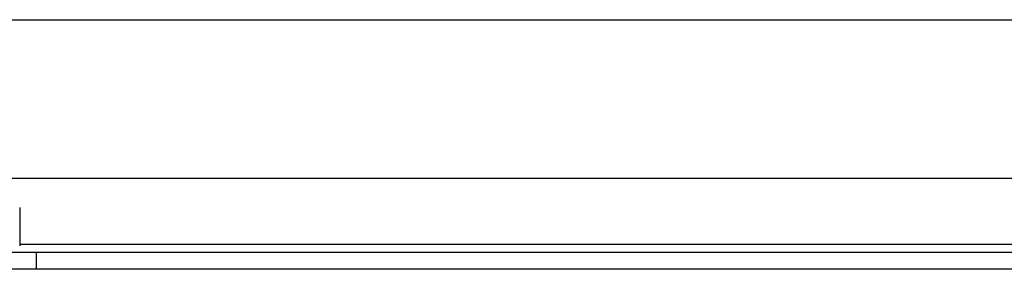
# Model space of a CAD drawing. Header units: inches. Extents: x 12 to 399, y 35 to 190.
# Tile 52 of 256: x 17.935 to 21.813, y 96.249 to 97.232. Entities that reach past the tile are written whole.
import ezdxf

# ---------------------------------------------------------------- set-up
doc = ezdxf.new("R2010")
doc.units = ezdxf.units.IN
doc.header["$MEASUREMENT"] = 0
doc.layers.add('Visible Edges(ANSI)', color=7, linetype='Continuous', lineweight=25)
doc.layers.add('Visible Tangent Edges(ANSI)', color=7, linetype='Continuous', lineweight=25)

msp = doc.modelspace()

# ---------------------------------------------------------------- linework, layer by layer
at = {"layer": 'Visible Edges(ANSI)'}
for p, q in [((13.0918, 97.2322), (53.0278, 97.2322)), ((31.8049, 96.6072), (17.6632, 96.6072)), ((17.9349, 96.493), (17.9349, 96.3414)), ((17.6893, 96.3172), (18.0013, 96.3172)), ((18.0013, 96.3172), (31.4668, 96.3172)), ((18.0013, 96.2492), (17.6893, 96.2492)), ((31.4668, 96.2492), (18.0013, 96.2492))]:
    msp.add_line(p, q, dxfattribs=at)
at = {"layer": 'Visible Tangent Edges(ANSI)'}
for p, q in [((17.9349, 96.3482), (31.5332, 96.3482)), ((18.0013, 96.2492), (18.0013, 96.3172))]:
    msp.add_line(p, q, dxfattribs=at)

doc.saveas('drawing.dxf')
